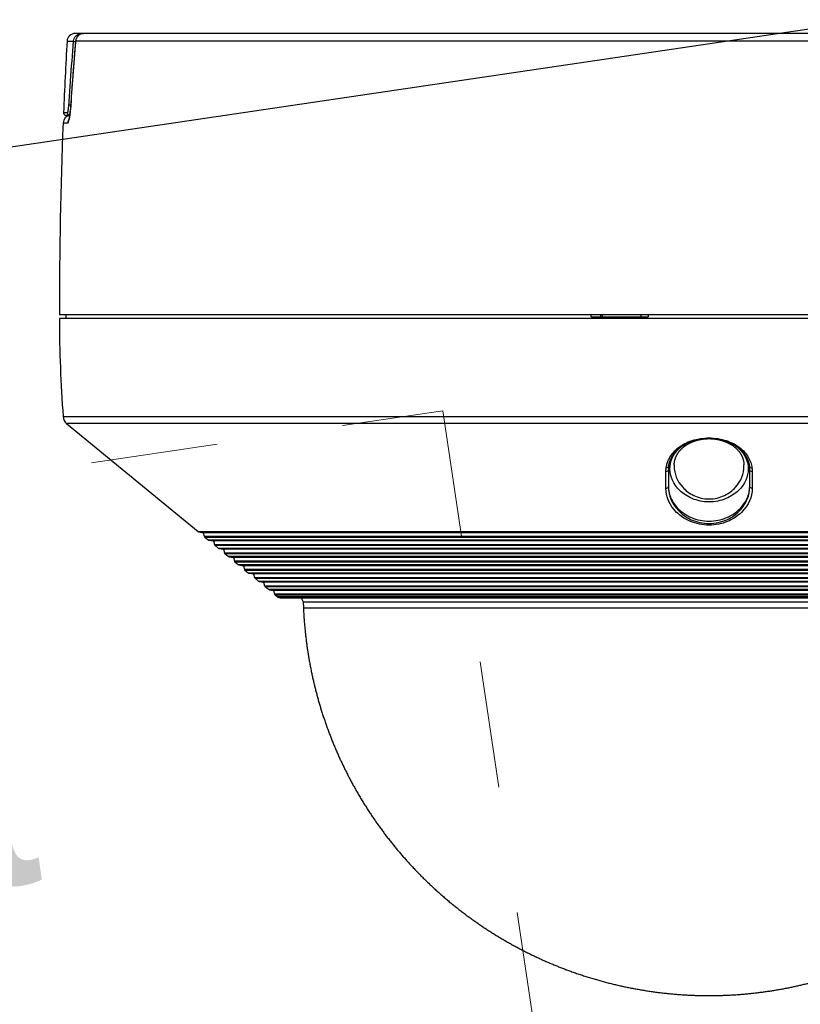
# Model space of a CAD drawing. Header units: metres. Extents: x 10441 to 19716, y -6570 to 1447.
# Tile 94 of 136: x 16991 to 17029, y -3068 to -3020. Entities that reach past the tile are written whole.
import ezdxf
from ezdxf.enums import TextEntityAlignment as Align

# ---------------------------------------------------------------- set-up
doc = ezdxf.new("R2010")
doc.units = ezdxf.units.M
doc.header["$MEASUREMENT"] = 0
doc.linetypes.add('8', pattern=[0.5, 0.25, -0.25])
for name, color, linetype, lineweight in [('#elektryczne', 8, 'Continuous', 20), ('A_OPISY', 8, 'Continuous', 18), ('A_OZACZENIE DRZWI', 8, 'Continuous', 13), ('A_OZNACZENIA OKIEN', 8, 'Continuous', 13), ('A_WYPOSAZENIE', 8, 'Continuous', 5), ('EB_CCTV', 4, 'Continuous', 5), ('EB_SSWiN', 30, 'Continuous', 5)]:
    doc.layers.add(name, color=color, linetype=linetype, lineweight=lineweight)
doc.styles.add('GENERATED_STYLE_2', font='ARIALN.TTF')
doc.styles.add('m1_romans', font='romans.shx', dxfattribs={"width": 0.8})

# ---------------------------------------------------------------- blocks, each defined once
blk = doc.blocks.new('podkład')
at = {"layer": 'A_WYPOSAZENIE', "color": 8, "linetype": '8', "ltscale": 25}
for p, q in [((12651.136, -820.446), (12829.196, -794.091)), ((12829.196, -794.091), (12833.589, -823.767))]:
    blk.add_line(p, q, dxfattribs=at)
at = {"layer": 'A_OPISY', "color": 8, "linetype": 'Continuous', "lineweight": 18, "style": 'GENERATED_STYLE_2'}
blk.add_text('Kurtyna powietrzna', height=14, rotation=8.4196, dxfattribs=at).set_placement((12673.66, -837.352))
at = {"layer": 'A_OZACZENIE DRZWI', "color": 8, "ltscale": 0.1, "style": 'm1_romans', "width": 0.8}
for rotation, p in [(98.4861, (12735.073, -773.135)), (360, (12573.801, -1012.699)), (90, (11565.286, -1150.141)), (90, (11872.286, -1150.141)), (90, (12230.03, -1245.641)), (90, (12385.875, -1249.441)), (90, (11565.286, -1370.894)), (90, (11872.286, -1370.894)), (90, (12230.03, -1370.894)), (90, (12389.301, -1370.894)), (90, (11748.794, -1556.148)), (90, (11986.603, -1556.148)), (90, (12389.301, -1556.148)), (360, (12235.051, -1664.2)), (360, (12235.051, -1880.2)), (90, (11745.781, -2001.941))]:
    blk.add_attdef('SZEROKOSC', text='', height=10, rotation=rotation, dxfattribs=at).set_placement(p, align=Align.BOTTOM_CENTER)
for rotation, p in [(98.4861, (12738.555, -773.475)), (360, (12572.951, -1016.093)), (90, (11568.68, -1150.991)), (90, (11875.68, -1150.991)), (90, (12233.423, -1246.491)), (90, (12389.268, -1250.291)), (90, (11568.68, -1371.744)), (90, (11875.68, -1371.744)), (90, (12233.424, -1371.744)), (90, (12392.695, -1371.744)), (90, (11752.187, -1556.998)), (90, (11989.997, -1556.998)), (90, (12392.695, -1556.998)), (360, (12234.201, -1667.593)), (360, (12234.201, -1883.593)), (90, (11749.175, -2002.791))]:
    blk.add_attdef('WYSOKOSC', text='', height=10, rotation=rotation, dxfattribs=at).set_placement(p, align=Align.TOP_CENTER)
at = {"layer": 'A_OZNACZENIA OKIEN', "color": 8, "ltscale": 0.1, "style": 'm1_romans', "width": 0.8}
for rotation, p in [(278.8676, (13403.276, -587.565)), (278.8676, (13013.44, -645.269)), (278.8676, (12475.303, -724.921)), (278.8676, (12253.717, -757.72)), (0, (14011.092, -903.425)), (278.8676, (11051.11, -935.724)), (278.8676, (10670.259, -992.094)), (0, (14011.092, -1578.093)), (90, (10822.997, -2081.555)), (90, (11207.997, -2081.555)), (90, (11973.997, -2081.555)), (90, (13179.195, -2081.555)), (90, (13543.195, -2081.555))]:
    blk.add_attdef('WYSOKOSC', text='', height=10, rotation=rotation, dxfattribs=at).set_placement(p, align=Align.TOP_CENTER)
for rotation, p in [(278.8676, (13373.707, -593.039)), (278.8676, (12983.87, -650.743)), (278.8676, (12445.733, -730.395)), (278.8676, (12224.148, -763.194)), (0, (14017.48, -900.031)), (278.8676, (11021.54, -941.198)), (278.8676, (10640.689, -997.568)), (0, (14017.48, -1574.699)), (90, (10819.603, -2080.704)), (90, (11204.603, -2080.704)), (90, (11970.603, -2080.704)), (90, (13175.801, -2080.704)), (90, (13539.801, -2080.704))]:
    blk.add_attdef('SZEROKOSC', text='', height=10, rotation=rotation, dxfattribs=at).set_placement(p, align=Align.BOTTOM_CENTER)
blk = doc.blocks.new('Kamera kopułkowa')
at = {"layer": 'EB_CCTV', "color": 140, "linetype": 'Continuous', "lineweight": 30}
for p, q in [((-90212387.469, -54778710.241), (-90212387.795, -54778710.241)), ((-90212387.469, -54778710.241), (-90212387.375, -54778710.241)), ((-90212325.349, -54778710.241), (-90212387.375, -54778710.241)), ((-90212388.194, -54778710.619), (-90212387.871, -54778710.619)), ((-90212324.95, -54778710.619), (-90212387.769, -54778710.619)), ((-90212388.172, -54778714.145), (-90212388.366, -54778714.145)), ((-90212388.387, -54778714.65), (-90212388.158, -54778714.65)), ((-90212388.246, -54778714.27), (-90212388.059, -54778714.27)), ((-90212388.572, -54778724.081), (-90212324.572, -54778724.081)), ((-90212324.572, -54778724.281), (-90212388.572, -54778724.281)), ((-90212388.252, -54778724.081), (-90212388.252, -54778724.281)), ((-90212362.382, -54778724.201), (-90212359.571, -54778724.201)), ((-90212388.385, -54778729.116), (-90212324.759, -54778729.116)), ((-90212388.212, -54778729.451), (-90212381.736, -54778734.78)), ((-90212324.932, -54778729.451), (-90212388.212, -54778729.451)), ((-90212356.573, -54778733.172), (-90212356.572, -54778733.172)), ((-90212381.736, -54778734.78), (-90212331.408, -54778734.78)), ((-90212381.699, -54778734.797), (-90212381.48, -54778734.835)), ((-90212381.699, -54778734.797), (-90212331.445, -54778734.797)), ((-90212381.48, -54778734.835), (-90212381.433, -54778735.01)), ((-90212331.665, -54778734.835), (-90212381.48, -54778734.835)), ((-90212381.433, -54778735.01), (-90212331.712, -54778735.01)), ((-90212381.406, -54778735.051), (-90212381.242, -54778735.186)), ((-90212381.406, -54778735.051), (-90212331.738, -54778735.051)), ((-90212381.242, -54778735.186), (-90212331.902, -54778735.186)), ((-90212381.205, -54778735.203), (-90212380.985, -54778735.241)), ((-90212381.205, -54778735.203), (-90212331.94, -54778735.203)), ((-90212380.985, -54778735.241), (-90212380.938, -54778735.417)), ((-90212332.159, -54778735.241), (-90212380.985, -54778735.241)), ((-90212380.938, -54778735.417), (-90212332.206, -54778735.417)), ((-90212380.912, -54778735.458), (-90212380.748, -54778735.593)), ((-90212380.912, -54778735.458), (-90212332.232, -54778735.458)), ((-90212380.748, -54778735.593), (-90212332.397, -54778735.593)), ((-90212380.71, -54778735.61), (-90212380.491, -54778735.648)), ((-90212380.71, -54778735.61), (-90212332.434, -54778735.61)), ((-90212380.491, -54778735.648), (-90212380.444, -54778735.823)), ((-90212332.653, -54778735.648), (-90212380.491, -54778735.648)), ((-90212380.444, -54778735.823), (-90212332.7, -54778735.823)), ((-90212380.418, -54778735.864), (-90212380.253, -54778736)), ((-90212380.418, -54778735.864), (-90212332.726, -54778735.864)), ((-90212380.253, -54778736), (-90212332.891, -54778736)), ((-90212380.216, -54778736.017), (-90212379.997, -54778736.055)), ((-90212380.216, -54778736.017), (-90212332.928, -54778736.017)), ((-90212379.997, -54778736.055), (-90212379.95, -54778736.23)), ((-90212333.147, -54778736.055), (-90212379.997, -54778736.055)), ((-90212379.95, -54778736.23), (-90212333.194, -54778736.23)), ((-90212379.924, -54778736.271), (-90212379.759, -54778736.406)), ((-90212379.924, -54778736.271), (-90212333.221, -54778736.271)), ((-90212379.759, -54778736.406), (-90212333.385, -54778736.406)), ((-90212379.722, -54778736.423), (-90212379.503, -54778736.461)), ((-90212379.722, -54778736.423), (-90212333.422, -54778736.423)), ((-90212379.503, -54778736.461), (-90212379.456, -54778736.637)), ((-90212333.641, -54778736.461), (-90212379.503, -54778736.461)), ((-90212379.456, -54778736.637), (-90212333.688, -54778736.637)), ((-90212379.429, -54778736.678), (-90212379.265, -54778736.813)), ((-90212379.429, -54778736.678), (-90212333.715, -54778736.678)), ((-90212379.265, -54778736.813), (-90212333.879, -54778736.813)), ((-90212379.228, -54778736.83), (-90212379.009, -54778736.868)), ((-90212379.228, -54778736.83), (-90212333.916, -54778736.83)), ((-90212379.009, -54778736.868), (-90212378.962, -54778737.043)), ((-90212334.136, -54778736.868), (-90212379.009, -54778736.868)), ((-90212378.962, -54778737.043), (-90212334.183, -54778737.043)), ((-90212378.935, -54778737.084), (-90212378.771, -54778737.22)), ((-90212378.935, -54778737.084), (-90212334.209, -54778737.084)), ((-90212378.771, -54778737.22), (-90212334.374, -54778737.22)), ((-90212378.734, -54778737.237), (-90212378.514, -54778737.275)), ((-90212378.734, -54778737.237), (-90212334.411, -54778737.237)), ((-90212378.514, -54778737.275), (-90212378.467, -54778737.45)), ((-90212334.63, -54778737.275), (-90212378.514, -54778737.275)), ((-90212378.467, -54778737.45), (-90212334.677, -54778737.45)), ((-90212378.441, -54778737.491), (-90212378.276, -54778737.626)), ((-90212378.441, -54778737.491), (-90212334.703, -54778737.491)), ((-90212378.276, -54778737.626), (-90212334.868, -54778737.626)), ((-90212378.239, -54778737.643), (-90212378.02, -54778737.681)), ((-90212378.239, -54778737.643), (-90212334.905, -54778737.643)), ((-90212378.02, -54778737.681), (-90212377.973, -54778737.856)), ((-90212335.124, -54778737.681), (-90212378.02, -54778737.681)), ((-90212377.973, -54778737.856), (-90212335.171, -54778737.856)), ((-90212377.947, -54778737.898), (-90212377.827, -54778737.996)), ((-90212377.947, -54778737.898), (-90212335.197, -54778737.898)), ((-90212335.317, -54778737.996), (-90212377.827, -54778737.996)), ((-90212377.7, -54778738.041), (-90212335.444, -54778738.041)), ((-90212376.654, -54778738.041), (-90212376.565, -54778738.241)), ((-90212376.565, -54778738.241), (-90212376.552, -54778738.539)), ((-90212376.565, -54778738.241), (-90212336.579, -54778738.241)), ((-90212376.552, -54778738.539), (-90212336.592, -54778738.539))]:
    blk.add_line(p, q, dxfattribs=at)
for centre, radius, start, end in [((-90212387.795, -54778710.641), 0.4, 90, 176.7844), ((-90212387.375, -54778710.641), 0.4, 90, 175.1655), ((-90212148.572, -54778724.081), 240, 176.78439, 177.62733), ((-90212388.246, -54778714.15), 0.12, 177.6273, 270), ((-90212148.572, -54778724.081), 240, 177.74794, 180), ((-90212387.987, -54778714.666), 0.4, 100.3065, 177.7479), ((-90212320.572, -54778724.081), 68, 180.16852, 184.24633), ((-90212387.907, -54778729.081), 0.48, 184.2463, 230.552), ((-90212381.685, -54778734.718), 0.08, 230.552, 260.1736), ((-90212381.355, -54778734.989), 0.08, 195, 230.552), ((-90212381.191, -54778735.125), 0.08, 230.552, 260.1736), ((-90212380.861, -54778735.396), 0.08, 195, 230.552), ((-90212380.697, -54778735.531), 0.08, 230.552, 260.1736), ((-90212380.367, -54778735.803), 0.08, 195, 230.552), ((-90212380.202, -54778735.938), 0.08, 230.552, 260.1736), ((-90212379.873, -54778736.209), 0.08, 195, 230.552), ((-90212379.708, -54778736.344), 0.08, 230.552, 260.1736), ((-90212379.379, -54778736.616), 0.08, 195, 230.552), ((-90212379.214, -54778736.751), 0.08, 230.552, 260.1736), ((-90212378.884, -54778737.022), 0.08, 195, 230.552), ((-90212378.72, -54778737.158), 0.08, 230.552, 260.1736), ((-90212378.39, -54778737.429), 0.08, 195, 230.552), ((-90212378.226, -54778737.564), 0.08, 230.552, 260.1736), ((-90212377.896, -54778737.836), 0.08, 195, 230.552), ((-90212377.7, -54778737.841), 0.2, 230.552, 270)]:
    blk.add_arc(centre, radius, start, end, dxfattribs=at)
for centre, major_axis, ratio, start_param, end_param in [((-90212387.375, -54778710.641), (0, 0.4), 0.986542, 0, 1.514673), ((-90212387.469, -54778710.361), (0, 0.12), 0.126199, 5.876905, 6.283185), ((-90212387.753, -54778710.625), (-0.12, 0.01), 0.164635, 0.144833, 1.384769), ((-90212387.375, -54778710.641), (-0.399, 0.034), 0.163875, 6.283183, 6.449438), ((-90212388.053, -54778714.15), (0, 0.12), 0.993885, 1.529385, 3.095362), ((-90212387.98, -54778713.753), (-0.12, 0.008), 0.166776, 0.127241, 1.288441), ((-90212387.63, -54778714.004), (0.399, -0.027), 0.166267, 3.141541, 3.288697), ((-90212387.761, -54778714.666), (0, -0.4), 0.992799, 4.115255, 4.673083)]:
    blk.add_ellipse(centre, major_axis=major_axis, ratio=ratio, start_param=start_param, end_param=end_param, dxfattribs=at)
for points, knots in [([(-90212387.871, -54778710.619), (-90212387.869, -54778710.595), (-90212387.866, -54778710.572), (-90212387.849, -54778710.505), (-90212387.83, -54778710.463), (-90212387.781, -54778710.388), (-90212387.75, -54778710.354), (-90212387.68, -54778710.3), (-90212387.641, -54778710.278), (-90212387.562, -54778710.25), (-90212387.522, -54778710.243), (-90212387.478, -54778710.241), (-90212387.473, -54778710.241), (-90212387.469, -54778710.241)], [0, 0, 0, 0, 0.116672, 0.116672, 0.340335, 0.340335, 0.56111, 0.56111, 0.780596, 0.780596, 0.975648, 0.975648, 1, 1, 1, 1]), ([(-90212388.099, -54778713.748), (-90212388.094, -54778713.67), (-90212388.089, -54778713.591), (-90212388.063, -54778713.197), (-90212388.042, -54778712.883), (-90212387.973, -54778711.918), (-90212387.924, -54778711.268), (-90212387.871, -54778710.619)], [0, 0, 0, 0, 0.07542, 0.07542, 0.377101, 0.377101, 1, 1, 1, 1]), ([(-90212387.773, -54778710.607), (-90212387.778, -54778710.664), (-90212387.793, -54778710.844), (-90212387.818, -54778711.149), (-90212387.849, -54778711.522), (-90212387.878, -54778711.895), (-90212387.907, -54778712.268), (-90212387.935, -54778712.642), (-90212387.962, -54778713.015), (-90212387.989, -54778713.389), (-90212388.011, -54778713.709), (-90212388.024, -54778713.906), (-90212388.029, -54778713.977)], [0, 0, 0, 0, 0.049999, 0.160685, 0.271403, 0.382153, 0.492935, 0.603732, 0.714527, 0.825332, 0.936146, 1, 1, 1, 1]), ([(-90212387.769, -54778710.619), (-90212387.817, -54778711.188), (-90212387.863, -54778711.757), (-90212387.948, -54778712.88), (-90212387.988, -54778713.434), (-90212388.025, -54778713.987)], [0, 0, 0, 0, 0.507021, 0.507021, 1, 1, 1, 1]), ([(-90212388.172, -54778714.145), (-90212388.171, -54778714.145), (-90212388.17, -54778714.145), (-90212388.163, -54778714.142), (-90212388.157, -54778714.131), (-90212388.143, -54778714.091), (-90212388.137, -54778714.062), (-90212388.124, -54778713.99), (-90212388.118, -54778713.947), (-90212388.107, -54778713.853), (-90212388.103, -54778713.801), (-90212388.099, -54778713.748)], [0, 0, 0, 0, 0.032618, 0.032618, 0.274174, 0.274174, 0.516134, 0.516134, 0.758187, 0.758187, 1, 1, 1, 1]), ([(-90212388.158, -54778714.65), (-90212388.135, -54778714.65), (-90212388.108, -54778714.584), (-90212388.059, -54778714.343), (-90212388.038, -54778714.174), (-90212388.025, -54778713.987)], [0, 0, 0, 0, 0.5, 0.5, 1, 1, 1, 1]), ([(-90212388.029, -54778713.977), (-90212388.029, -54778713.984), (-90212388.03, -54778713.998), (-90212388.032, -54778714.02), (-90212388.034, -54778714.041), (-90212388.035, -54778714.062), (-90212388.037, -54778714.083), (-90212388.039, -54778714.104), (-90212388.041, -54778714.124), (-90212388.043, -54778714.144), (-90212388.045, -54778714.164), (-90212388.047, -54778714.184), (-90212388.05, -54778714.203), (-90212388.052, -54778714.221), (-90212388.054, -54778714.239), (-90212388.056, -54778714.257), (-90212388.059, -54778714.274), (-90212388.061, -54778714.29), (-90212388.064, -54778714.306), (-90212388.066, -54778714.321), (-90212388.068, -54778714.336), (-90212388.071, -54778714.35), (-90212388.073, -54778714.364), (-90212388.075, -54778714.377), (-90212388.078, -54778714.389), (-90212388.08, -54778714.4), (-90212388.082, -54778714.411), (-90212388.084, -54778714.42), (-90212388.086, -54778714.429), (-90212388.088, -54778714.437), (-90212388.09, -54778714.444), (-90212388.091, -54778714.451), (-90212388.093, -54778714.456), (-90212388.094, -54778714.461), (-90212388.095, -54778714.465), (-90212388.096, -54778714.468), (-90212388.097, -54778714.47), (-90212388.097, -54778714.471), (-90212388.098, -54778714.472), (-90212388.098, -54778714.472), (-90212388.098, -54778714.472)], [0, 0, 0, 0, 0.027661, 0.057656, 0.087584, 0.117358, 0.1469, 0.176147, 0.205407, 0.235047, 0.264745, 0.294403, 0.323928, 0.353236, 0.382245, 0.410875, 0.439126, 0.468117, 0.496461, 0.524599, 0.552564, 0.580387, 0.608096, 0.63572, 0.663282, 0.690669, 0.716681, 0.742262, 0.767421, 0.792162, 0.816487, 0.840398, 0.863892, 0.886968, 0.909623, 0.926374, 0.943315, 0.964131, 0.984321, 1, 1, 1, 1]), ([(-90212358.686, -54778731.644), (-90212358.675, -54778731.583), (-90212358.654, -54778731.461), (-90212358.59, -54778731.283), (-90212358.487, -54778731.08), (-90212358.325, -54778730.86), (-90212358.003, -54778730.561), (-90212357.444, -54778730.261), (-90212356.57, -54778730.121), (-90212355.698, -54778730.262), (-90212355.141, -54778730.562), (-90212354.818, -54778730.86), (-90212354.638, -54778731.107), (-90212354.511, -54778731.37), (-90212354.476, -54778731.553), (-90212354.458, -54778731.643)], [0, 0, 0, 0, 0.041812, 0.083576, 0.125634, 0.189062, 0.250849, 0.375902, 0.500382, 0.624683, 0.749342, 0.811144, 0.874601, 0.937469, 1, 1, 1, 1]), ([(-90212358.561, -54778731.567), (-90212358.56, -54778731.558), (-90212358.557, -54778731.539), (-90212358.553, -54778731.511), (-90212358.547, -54778731.482), (-90212358.541, -54778731.453), (-90212358.534, -54778731.424), (-90212358.526, -54778731.396), (-90212358.518, -54778731.368), (-90212358.509, -54778731.341), (-90212358.5, -54778731.313), (-90212358.489, -54778731.285), (-90212358.478, -54778731.257), (-90212358.466, -54778731.229), (-90212358.454, -54778731.201), (-90212358.44, -54778731.173), (-90212358.426, -54778731.146), (-90212358.412, -54778731.119), (-90212358.397, -54778731.092), (-90212358.382, -54778731.066), (-90212358.365, -54778731.04), (-90212358.349, -54778731.014), (-90212358.331, -54778730.989), (-90212358.314, -54778730.964), (-90212358.296, -54778730.94), (-90212358.277, -54778730.916), (-90212358.258, -54778730.892), (-90212358.238, -54778730.869), (-90212358.218, -54778730.846), (-90212358.197, -54778730.824), (-90212358.176, -54778730.802), (-90212358.154, -54778730.78), (-90212358.131, -54778730.758), (-90212358.108, -54778730.737), (-90212358.085, -54778730.716), (-90212358.061, -54778730.695), (-90212358.037, -54778730.675), (-90212358.012, -54778730.655), (-90212357.986, -54778730.636), (-90212357.961, -54778730.616), (-90212357.935, -54778730.597), (-90212357.908, -54778730.579), (-90212357.881, -54778730.561), (-90212357.854, -54778730.543), (-90212357.826, -54778730.526), (-90212357.799, -54778730.51), (-90212357.771, -54778730.494), (-90212357.743, -54778730.478), (-90212357.715, -54778730.463), (-90212357.686, -54778730.448), (-90212357.657, -54778730.434), (-90212357.628, -54778730.42), (-90212357.599, -54778730.407), (-90212357.569, -54778730.394), (-90212357.539, -54778730.381), (-90212357.509, -54778730.369), (-90212357.478, -54778730.357), (-90212357.446, -54778730.345), (-90212357.415, -54778730.334), (-90212357.383, -54778730.323), (-90212357.351, -54778730.313), (-90212357.319, -54778730.303), (-90212357.286, -54778730.293), (-90212357.254, -54778730.284), (-90212357.221, -54778730.276), (-90212357.188, -54778730.267), (-90212357.155, -54778730.26), (-90212357.122, -54778730.252), (-90212357.089, -54778730.246), (-90212357.057, -54778730.239), (-90212357.024, -54778730.233), (-90212356.991, -54778730.228), (-90212356.958, -54778730.223), (-90212356.925, -54778730.218), (-90212356.892, -54778730.214), (-90212356.859, -54778730.21), (-90212356.826, -54778730.207), (-90212356.793, -54778730.204), (-90212356.759, -54778730.201), (-90212356.725, -54778730.199), (-90212356.691, -54778730.198), (-90212356.657, -54778730.196), (-90212356.623, -54778730.196), (-90212356.589, -54778730.195), (-90212356.554, -54778730.195), (-90212356.52, -54778730.196), (-90212356.486, -54778730.196), (-90212356.452, -54778730.198), (-90212356.418, -54778730.199), (-90212356.384, -54778730.202), (-90212356.35, -54778730.204), (-90212356.316, -54778730.207), (-90212356.283, -54778730.21), (-90212356.25, -54778730.214), (-90212356.217, -54778730.218), (-90212356.184, -54778730.223), (-90212356.151, -54778730.228), (-90212356.119, -54778730.233), (-90212356.086, -54778730.239), (-90212356.054, -54778730.246), (-90212356.021, -54778730.252), (-90212355.989, -54778730.26), (-90212355.957, -54778730.267), (-90212355.924, -54778730.275), (-90212355.892, -54778730.284), (-90212355.859, -54778730.293), (-90212355.827, -54778730.303), (-90212355.795, -54778730.312), (-90212355.763, -54778730.323), (-90212355.732, -54778730.333), (-90212355.701, -54778730.344), (-90212355.67, -54778730.356), (-90212355.639, -54778730.368), (-90212355.608, -54778730.38), (-90212355.578, -54778730.393), (-90212355.548, -54778730.406), (-90212355.519, -54778730.419), (-90212355.49, -54778730.433), (-90212355.462, -54778730.446), (-90212355.434, -54778730.461), (-90212355.406, -54778730.476), (-90212355.378, -54778730.491), (-90212355.351, -54778730.507), (-90212355.323, -54778730.523), (-90212355.296, -54778730.54), (-90212355.27, -54778730.557), (-90212355.244, -54778730.574), (-90212355.218, -54778730.592), (-90212355.191, -54778730.61), (-90212355.166, -54778730.63), (-90212355.141, -54778730.649), (-90212355.116, -54778730.668), (-90212355.092, -54778730.688), (-90212355.068, -54778730.708), (-90212355.045, -54778730.729), (-90212355.022, -54778730.75), (-90212354.999, -54778730.771), (-90212354.977, -54778730.793), (-90212354.956, -54778730.815), (-90212354.935, -54778730.837), (-90212354.915, -54778730.859), (-90212354.896, -54778730.881), (-90212354.877, -54778730.904), (-90212354.859, -54778730.927), (-90212354.84, -54778730.951), (-90212354.822, -54778730.975), (-90212354.805, -54778731), (-90212354.789, -54778731.025), (-90212354.772, -54778731.05), (-90212354.757, -54778731.076), (-90212354.741, -54778731.102), (-90212354.727, -54778731.129), (-90212354.713, -54778731.155), (-90212354.699, -54778731.182), (-90212354.686, -54778731.209), (-90212354.674, -54778731.237), (-90212354.663, -54778731.265), (-90212354.652, -54778731.292), (-90212354.642, -54778731.321), (-90212354.632, -54778731.349), (-90212354.623, -54778731.378), (-90212354.615, -54778731.406), (-90212354.608, -54778731.435), (-90212354.601, -54778731.463), (-90212354.595, -54778731.492), (-90212354.59, -54778731.52), (-90212354.586, -54778731.545), (-90212354.584, -54778731.561), (-90212354.583, -54778731.566)], [0, 0, 0, 0, 0.006538, 0.013972, 0.021355, 0.028686, 0.035962, 0.043182, 0.050346, 0.057237, 0.064453, 0.07168, 0.07892, 0.086177, 0.093453, 0.100739, 0.107937, 0.115036, 0.122108, 0.129143, 0.13613, 0.143057, 0.149926, 0.156688, 0.163393, 0.170045, 0.176649, 0.183207, 0.189724, 0.196203, 0.202647, 0.209062, 0.215449, 0.221814, 0.22816, 0.234487, 0.240816, 0.247005, 0.253198, 0.25938, 0.265539, 0.271663, 0.277741, 0.283827, 0.289695, 0.295513, 0.301286, 0.307018, 0.312715, 0.31838, 0.324012, 0.329672, 0.335086, 0.340541, 0.346028, 0.351536, 0.357058, 0.362583, 0.368099, 0.373618, 0.379036, 0.384429, 0.3898, 0.395154, 0.400494, 0.405824, 0.411147, 0.416451, 0.421578, 0.426651, 0.431738, 0.43683, 0.441917, 0.446991, 0.452043, 0.457067, 0.462066, 0.467074, 0.472135, 0.477198, 0.482267, 0.487345, 0.492436, 0.497544, 0.502671, 0.507811, 0.512901, 0.517998, 0.523097, 0.528191, 0.533273, 0.538338, 0.543378, 0.548389, 0.553388, 0.55842, 0.563461, 0.568513, 0.573582, 0.578671, 0.583783, 0.588923, 0.594095, 0.599331, 0.604665, 0.610027, 0.615409, 0.620798, 0.626183, 0.631551, 0.636891, 0.642213, 0.647922, 0.65348, 0.65901, 0.664517, 0.670003, 0.675473, 0.680931, 0.686388, 0.692029, 0.697725, 0.703471, 0.709256, 0.715069, 0.7209, 0.726736, 0.732578, 0.738868, 0.744971, 0.751085, 0.757214, 0.763362, 0.769531, 0.775732, 0.782165, 0.788568, 0.794938, 0.801282, 0.807604, 0.813908, 0.820201, 0.826572, 0.833157, 0.839787, 0.846458, 0.853168, 0.859912, 0.866692, 0.873637, 0.88064, 0.887665, 0.894714, 0.901789, 0.908894, 0.91603, 0.923201, 0.930409, 0.937656, 0.944944, 0.952276, 0.959641, 0.966712, 0.973929, 0.981177, 0.988452, 0.995749, 1, 1, 1, 1]), ([(-90212358.291, -54778731.492), (-90212358.291, -54778731.492), (-90212358.291, -54778731.482), (-90212358.29, -54778731.463), (-90212358.288, -54778731.435), (-90212358.285, -54778731.407), (-90212358.281, -54778731.379), (-90212358.277, -54778731.352), (-90212358.272, -54778731.324), (-90212358.267, -54778731.297), (-90212358.261, -54778731.271), (-90212358.254, -54778731.244), (-90212358.246, -54778731.217), (-90212358.238, -54778731.19), (-90212358.229, -54778731.164), (-90212358.219, -54778731.138), (-90212358.209, -54778731.112), (-90212358.198, -54778731.087), (-90212358.186, -54778731.062), (-90212358.174, -54778731.037), (-90212358.161, -54778731.012), (-90212358.148, -54778730.988), (-90212358.134, -54778730.964), (-90212358.119, -54778730.94), (-90212358.104, -54778730.917), (-90212358.088, -54778730.893), (-90212358.072, -54778730.871), (-90212358.056, -54778730.849), (-90212358.039, -54778730.827), (-90212358.021, -54778730.805), (-90212358.003, -54778730.783), (-90212357.984, -54778730.762), (-90212357.965, -54778730.741), (-90212357.945, -54778730.721), (-90212357.925, -54778730.7), (-90212357.904, -54778730.681), (-90212357.883, -54778730.661), (-90212357.861, -54778730.642), (-90212357.839, -54778730.623), (-90212357.817, -54778730.605), (-90212357.794, -54778730.587), (-90212357.77, -54778730.569), (-90212357.747, -54778730.552), (-90212357.723, -54778730.536), (-90212357.698, -54778730.519), (-90212357.674, -54778730.503), (-90212357.649, -54778730.488), (-90212357.623, -54778730.472), (-90212357.597, -54778730.458), (-90212357.571, -54778730.443), (-90212357.545, -54778730.429), (-90212357.518, -54778730.416), (-90212357.491, -54778730.403), (-90212357.464, -54778730.39), (-90212357.437, -54778730.378), (-90212357.409, -54778730.366), (-90212357.382, -54778730.354), (-90212357.353, -54778730.343), (-90212357.325, -54778730.332), (-90212357.296, -54778730.322), (-90212357.267, -54778730.312), (-90212357.238, -54778730.303), (-90212357.209, -54778730.294), (-90212357.18, -54778730.285), (-90212357.15, -54778730.277), (-90212357.121, -54778730.269), (-90212357.091, -54778730.262), (-90212357.061, -54778730.255), (-90212357.031, -54778730.249), (-90212357.001, -54778730.242), (-90212356.971, -54778730.237), (-90212356.94, -54778730.232), (-90212356.91, -54778730.227), (-90212356.879, -54778730.222), (-90212356.849, -54778730.218), (-90212356.818, -54778730.215), (-90212356.787, -54778730.212), (-90212356.756, -54778730.209), (-90212356.725, -54778730.207), (-90212356.695, -54778730.205), (-90212356.664, -54778730.203), (-90212356.633, -54778730.202), (-90212356.602, -54778730.202), (-90212356.571, -54778730.202), (-90212356.54, -54778730.202), (-90212356.51, -54778730.202), (-90212356.479, -54778730.203), (-90212356.448, -54778730.205), (-90212356.417, -54778730.207), (-90212356.386, -54778730.209), (-90212356.356, -54778730.212), (-90212356.325, -54778730.215), (-90212356.294, -54778730.219), (-90212356.264, -54778730.223), (-90212356.233, -54778730.227), (-90212356.203, -54778730.232), (-90212356.173, -54778730.237), (-90212356.143, -54778730.243), (-90212356.113, -54778730.249), (-90212356.083, -54778730.255), (-90212356.054, -54778730.262), (-90212356.024, -54778730.269), (-90212355.995, -54778730.277), (-90212355.966, -54778730.285), (-90212355.937, -54778730.293), (-90212355.908, -54778730.302), (-90212355.879, -54778730.311), (-90212355.85, -54778730.321), (-90212355.822, -54778730.331), (-90212355.794, -54778730.342), (-90212355.766, -54778730.353), (-90212355.738, -54778730.364), (-90212355.711, -54778730.376), (-90212355.684, -54778730.388), (-90212355.657, -54778730.4), (-90212355.631, -54778730.413), (-90212355.604, -54778730.427), (-90212355.578, -54778730.44), (-90212355.553, -54778730.454), (-90212355.527, -54778730.469), (-90212355.502, -54778730.484), (-90212355.477, -54778730.499), (-90212355.453, -54778730.515), (-90212355.428, -54778730.531), (-90212355.404, -54778730.547), (-90212355.381, -54778730.564), (-90212355.358, -54778730.581), (-90212355.336, -54778730.598), (-90212355.314, -54778730.616), (-90212355.292, -54778730.635), (-90212355.27, -54778730.653), (-90212355.249, -54778730.672), (-90212355.229, -54778730.692), (-90212355.209, -54778730.711), (-90212355.189, -54778730.731), (-90212355.17, -54778730.752), (-90212355.151, -54778730.772), (-90212355.133, -54778730.793), (-90212355.115, -54778730.815), (-90212355.097, -54778730.837), (-90212355.08, -54778730.859), (-90212355.064, -54778730.881), (-90212355.048, -54778730.904), (-90212355.033, -54778730.927), (-90212355.019, -54778730.95), (-90212355.004, -54778730.974), (-90212354.991, -54778730.998), (-90212354.978, -54778731.022), (-90212354.965, -54778731.047), (-90212354.954, -54778731.071), (-90212354.942, -54778731.097), (-90212354.932, -54778731.122), (-90212354.922, -54778731.148), (-90212354.912, -54778731.174), (-90212354.904, -54778731.2), (-90212354.896, -54778731.226), (-90212354.888, -54778731.253), (-90212354.882, -54778731.279), (-90212354.875, -54778731.306), (-90212354.87, -54778731.333), (-90212354.865, -54778731.361), (-90212354.862, -54778731.388), (-90212354.858, -54778731.416), (-90212354.856, -54778731.444), (-90212354.854, -54778731.469), (-90212354.853, -54778731.485), (-90212354.853, -54778731.492)], [0, 0, 0, 0, 0.000285, 0.008126, 0.015968, 0.0238, 0.031613, 0.039396, 0.047142, 0.05486, 0.062186, 0.069942, 0.077634, 0.085262, 0.092827, 0.100328, 0.107768, 0.115148, 0.122469, 0.129735, 0.136948, 0.144111, 0.151228, 0.158304, 0.165342, 0.172346, 0.179314, 0.18575, 0.192547, 0.199307, 0.206026, 0.212698, 0.21932, 0.22589, 0.232403, 0.238857, 0.245256, 0.251531, 0.257839, 0.264086, 0.270273, 0.276404, 0.28248, 0.288505, 0.294481, 0.30041, 0.306297, 0.312054, 0.31789, 0.323658, 0.329364, 0.335014, 0.340613, 0.346166, 0.351679, 0.357156, 0.362603, 0.368026, 0.373423, 0.378793, 0.384094, 0.389397, 0.394679, 0.399927, 0.405131, 0.410245, 0.415385, 0.420496, 0.425583, 0.43065, 0.435702, 0.440747, 0.445773, 0.450778, 0.455767, 0.460744, 0.465714, 0.470673, 0.475583, 0.480508, 0.485438, 0.490362, 0.495268, 0.500153, 0.505041, 0.509948, 0.514856, 0.519767, 0.524687, 0.529617, 0.534528, 0.539467, 0.54444, 0.549431, 0.554425, 0.559401, 0.564354, 0.569406, 0.574444, 0.579492, 0.584553, 0.589633, 0.594737, 0.599867, 0.60503, 0.61023, 0.615472, 0.62076, 0.626099, 0.631452, 0.636798, 0.642169, 0.647569, 0.653003, 0.658474, 0.663988, 0.669548, 0.675159, 0.680826, 0.686552, 0.692339, 0.69805, 0.703937, 0.709854, 0.715786, 0.721711, 0.727635, 0.733671, 0.73976, 0.745908, 0.752121, 0.758408, 0.764753, 0.771102, 0.777502, 0.783958, 0.790474, 0.797056, 0.803708, 0.810436, 0.817245, 0.824124, 0.830857, 0.837776, 0.84475, 0.851779, 0.858863, 0.866, 0.873191, 0.880431, 0.887725, 0.895118, 0.902504, 0.909935, 0.917415, 0.924945, 0.932527, 0.94016, 0.947844, 0.955404, 0.963124, 0.970881, 0.978669, 0.986476, 0.994294, 1, 1, 1, 1]), ([(-90212356.572, -54778733.32), (-90212356.866, -54778733.32), (-90212357.153, -54778733.258), (-90212357.645, -54778733.055), (-90212357.851, -54778732.915), (-90212358.339, -54778732.443), (-90212358.496, -54778732.068), (-90212358.505, -54778731.333), (-90212358.354, -54778730.966), (-90212358.015, -54778730.66), (-90212358.003, -54778730.649), (-90212357.99, -54778730.639)], [0, 0, 0, 0, 0.16467, 0.16467, 0.32934, 0.32934, 0.65868, 0.65868, 0.98802, 0.98802, 1, 1, 1, 1]), ([(-90212355.155, -54778730.638), (-90212355.143, -54778730.648), (-90212355.131, -54778730.659), (-90212354.792, -54778730.964), (-90212354.639, -54778731.333), (-90212354.648, -54778732.068), (-90212354.803, -54778732.44), (-90212355.292, -54778732.914), (-90212355.498, -54778733.054), (-90212355.991, -54778733.259), (-90212356.278, -54778733.32), (-90212356.572, -54778733.32)], [0, 0, 0, 0, 0.011898, 0.011898, 0.341266, 0.341266, 0.670633, 0.670633, 0.835316, 0.835316, 1, 1, 1, 1]), ([(-90212358.567, -54778731.618), (-90212358.568, -54778731.629), (-90212358.571, -54778731.669), (-90212358.572, -54778731.71), (-90212358.572, -54778731.74)], [0, 0, 0, 0, 0.263212, 1, 1, 1, 1]), ([(-90212358.291, -54778731.493), (-90212358.292, -54778731.515), (-90212358.292, -54778731.537), (-90212358.288, -54778731.919), (-90212358.155, -54778732.286), (-90212357.728, -54778732.756), (-90212357.547, -54778732.897), (-90212357.106, -54778733.107), (-90212356.844, -54778733.172), (-90212356.573, -54778733.172)], [0, 0, 0, 0, 0.02986, 0.02986, 0.515091, 0.515091, 0.757707, 0.757707, 1, 1, 1, 1]), ([(-90212356.572, -54778733.172), (-90212356.301, -54778733.172), (-90212356.039, -54778733.107), (-90212355.598, -54778732.898), (-90212355.414, -54778732.755), (-90212354.988, -54778732.284), (-90212354.856, -54778731.919), (-90212354.852, -54778731.537), (-90212354.852, -54778731.515), (-90212354.853, -54778731.492)], [0, 0, 0, 0, 0.242532, 0.242532, 0.485063, 0.485063, 0.970127, 0.970127, 1, 1, 1, 1]), ([(-90212354.572, -54778731.74), (-90212354.573, -54778731.71), (-90212354.573, -54778731.669), (-90212354.577, -54778731.628), (-90212354.578, -54778731.618)], [0, 0, 0, 0, 0.735417, 1, 1, 1, 1]), ([(-90212358.698, -54778732.653), (-90212358.698, -54778732.584), (-90212358.698, -54778732.516), (-90212358.699, -54778732.379), (-90212358.699, -54778732.311), (-90212358.699, -54778732.106), (-90212358.698, -54778731.969), (-90212358.698, -54778731.832)], [0, 0, 0, 0, 0.250057, 0.250057, 0.500113, 0.500113, 1, 1, 1, 1]), ([(-90212358.573, -54778731.75), (-90212358.573, -54778731.75), (-90212358.573, -54778731.75), (-90212358.573, -54778731.887), (-90212358.574, -54778732.023), (-90212358.574, -54778732.229), (-90212358.574, -54778732.297), (-90212358.573, -54778732.434), (-90212358.573, -54778732.502), (-90212358.573, -54778732.571), (-90212358.573, -54778732.571), (-90212358.573, -54778732.571)], [0, 0, 0, 0, 0.000019, 0.000019, 0.499888, 0.499888, 0.749944, 0.749944, 0.999981, 0.999981, 1, 1, 1, 1]), ([(-90212354.571, -54778732.573), (-90212354.571, -54778732.437), (-90212354.571, -54778732.301), (-90212354.571, -54778732.095), (-90212354.571, -54778732.026), (-90212354.571, -54778731.888), (-90212354.571, -54778731.819), (-90212354.571, -54778731.75), (-90212354.571, -54778731.75), (-90212354.571, -54778731.75)], [0, 0, 0, 0, 0.496208, 0.496208, 0.748104, 0.748104, 0.999981, 0.999981, 1, 1, 1, 1]), ([(-90212354.446, -54778731.832), (-90212354.446, -54778731.901), (-90212354.446, -54778731.97), (-90212354.446, -54778732.108), (-90212354.446, -54778732.177), (-90212354.446, -54778732.383), (-90212354.446, -54778732.519), (-90212354.446, -54778732.655)], [0, 0, 0, 0, 0.25167, 0.25167, 0.503643, 0.503643, 1, 1, 1, 1]), ([(-90212358.573, -54778732.57), (-90212358.575, -54778732.978), (-90212358.417, -54778733.395), (-90212357.918, -54778733.919), (-90212357.704, -54778734.079), (-90212357.19, -54778734.311), (-90212356.881, -54778734.383), (-90212356.263, -54778734.383), (-90212355.959, -54778734.311), (-90212355.438, -54778734.079), (-90212355.227, -54778733.919), (-90212354.893, -54778733.571), (-90212354.772, -54778733.376), (-90212354.61, -54778732.981), (-90212354.571, -54778732.772), (-90212354.571, -54778732.575)], [0, 0, 0, 0, 0.25, 0.25, 0.375, 0.375, 0.5, 0.5, 0.625, 0.625, 0.75, 0.75, 0.875, 0.875, 1, 1, 1, 1]), ([(-90212358.572, -54778732.56), (-90212358.569, -54778732.625), (-90212358.564, -54778732.755), (-90212358.521, -54778732.947), (-90212358.441, -54778733.169), (-90212358.304, -54778733.415), (-90212358.013, -54778733.762), (-90212357.582, -54778734.06), (-90212357.029, -54778734.235), (-90212356.575, -54778734.28), (-90212356.12, -54778734.236), (-90212355.566, -54778734.062), (-90212355.134, -54778733.764), (-90212354.842, -54778733.418), (-90212354.688, -54778733.142), (-90212354.591, -54778732.854), (-90212354.578, -54778732.662), (-90212354.572, -54778732.565)], [0, 0, 0, 0, 0.042305, 0.083874, 0.125057, 0.188962, 0.250122, 0.374893, 0.438591, 0.500003, 0.561652, 0.625582, 0.750219, 0.811378, 0.875289, 0.937018, 1, 1, 1, 1]), ([(-90212354.571, -54778732.575), (-90212354.571, -54778732.575), (-90212354.571, -54778732.575), (-90212354.571, -54778732.574), (-90212354.571, -54778732.574), (-90212354.571, -54778732.573)], [0, 0, 0, 0, 0.007066, 0.007066, 1, 1, 1, 1]), ([(-90212354.446, -54778732.655), (-90212354.447, -54778733.067), (-90212354.62, -54778733.484), (-90212355.157, -54778734.01), (-90212355.384, -54778734.167), (-90212355.933, -54778734.397), (-90212356.252, -54778734.465), (-90212356.896, -54778734.465), (-90212357.219, -54778734.395), (-90212357.762, -54778734.166), (-90212357.99, -54778734.008), (-90212358.525, -54778733.483), (-90212358.698, -54778733.064), (-90212358.698, -54778732.653)], [0, 0, 0, 0, 0.25, 0.25, 0.375, 0.375, 0.5, 0.5, 0.625, 0.625, 0.75, 0.75, 1, 1, 1, 1]), ([(-90212376.552, -54778738.539), (-90212376.549, -54778738.612), (-90212376.541, -54778738.757), (-90212376.528, -54778738.976), (-90212376.512, -54778739.195), (-90212376.494, -54778739.415), (-90212376.473, -54778739.636), (-90212376.449, -54778739.857), (-90212376.424, -54778740.073), (-90212376.397, -54778740.283), (-90212376.369, -54778740.487), (-90212376.338, -54778740.692), (-90212376.306, -54778740.898), (-90212376.271, -54778741.103), (-90212376.233, -54778741.309), (-90212376.194, -54778741.515), (-90212376.152, -54778741.722), (-90212376.108, -54778741.929), (-90212376.061, -54778742.136), (-90212376.012, -54778742.343), (-90212375.962, -54778742.546), (-90212375.91, -54778742.745), (-90212375.858, -54778742.941), (-90212375.803, -54778743.136), (-90212375.746, -54778743.331), (-90212375.686, -54778743.531), (-90212375.622, -54778743.734), (-90212375.554, -54778743.941), (-90212375.485, -54778744.148), (-90212375.412, -54778744.354), (-90212375.338, -54778744.56), (-90212375.262, -54778744.762), (-90212375.185, -54778744.96), (-90212375.108, -54778745.154), (-90212375.028, -54778745.347), (-90212374.947, -54778745.539), (-90212374.863, -54778745.732), (-90212374.777, -54778745.924), (-90212374.689, -54778746.115), (-90212374.598, -54778746.305), (-90212374.506, -54778746.495), (-90212374.412, -54778746.684), (-90212374.316, -54778746.87), (-90212374.218, -54778747.055), (-90212374.119, -54778747.239), (-90212374.015, -54778747.427), (-90212373.906, -54778747.619), (-90212373.791, -54778747.815), (-90212373.675, -54778748.01), (-90212373.556, -54778748.204), (-90212373.434, -54778748.397), (-90212373.313, -54778748.585), (-90212373.191, -54778748.768), (-90212373.07, -54778748.947), (-90212372.947, -54778749.125), (-90212372.822, -54778749.301), (-90212372.695, -54778749.476), (-90212372.566, -54778749.65), (-90212372.435, -54778749.823), (-90212372.302, -54778749.994), (-90212372.167, -54778750.164), (-90212372.03, -54778750.332), (-90212371.893, -54778750.497), (-90212371.755, -54778750.66), (-90212371.615, -54778750.822), (-90212371.472, -54778750.983), (-90212371.327, -54778751.144), (-90212371.179, -54778751.304), (-90212371.029, -54778751.462), (-90212370.877, -54778751.619), (-90212370.725, -54778751.773), (-90212370.572, -54778751.925), (-90212370.418, -54778752.074), (-90212370.262, -54778752.222), (-90212370.104, -54778752.368), (-90212369.944, -54778752.515), (-90212369.78, -54778752.66), (-90212369.615, -54778752.803), (-90212369.449, -54778752.945), (-90212369.281, -54778753.085), (-90212369.112, -54778753.222), (-90212368.938, -54778753.361), (-90212368.759, -54778753.5), (-90212368.575, -54778753.639), (-90212368.39, -54778753.777), (-90212368.203, -54778753.912), (-90212368.015, -54778754.045), (-90212367.83, -54778754.173), (-90212367.646, -54778754.296), (-90212367.465, -54778754.415), (-90212367.283, -54778754.531), (-90212367.1, -54778754.646), (-90212366.916, -54778754.759), (-90212366.731, -54778754.869), (-90212366.545, -54778754.977), (-90212366.359, -54778755.084), (-90212366.171, -54778755.188), (-90212365.983, -54778755.289), (-90212365.796, -54778755.387), (-90212365.61, -54778755.483), (-90212365.422, -54778755.577), (-90212365.233, -54778755.669), (-90212365.042, -54778755.76), (-90212364.849, -54778755.848), (-90212364.656, -54778755.935), (-90212364.462, -54778756.02), (-90212364.269, -54778756.101), (-90212364.076, -54778756.18), (-90212363.884, -54778756.257), (-90212363.692, -54778756.331), (-90212363.487, -54778756.408), (-90212363.27, -54778756.487), (-90212363.04, -54778756.567), (-90212362.809, -54778756.644), (-90212362.579, -54778756.718), (-90212362.348, -54778756.79), (-90212362.12, -54778756.857), (-90212361.896, -54778756.92), (-90212361.675, -54778756.98), (-90212361.454, -54778757.037), (-90212361.234, -54778757.091), (-90212361.013, -54778757.142), (-90212360.792, -54778757.191), (-90212360.572, -54778757.238), (-90212360.348, -54778757.282), (-90212360.121, -54778757.324), (-90212359.891, -54778757.364), (-90212359.662, -54778757.402), (-90212359.432, -54778757.436), (-90212359.204, -54778757.468), (-90212358.975, -54778757.497), (-90212358.748, -54778757.523), (-90212358.52, -54778757.546), (-90212358.294, -54778757.567), (-90212358.068, -54778757.586), (-90212357.843, -54778757.601), (-90212357.623, -54778757.614), (-90212357.408, -54778757.624), (-90212357.198, -54778757.632), (-90212356.988, -54778757.637), (-90212356.78, -54778757.64), (-90212356.641, -54778757.641), (-90212356.572, -54778757.641)], [0, 0, 0, 0, 0.007142, 0.014314, 0.021518, 0.028751, 0.036015, 0.043308, 0.050632, 0.05737, 0.064133, 0.070921, 0.077732, 0.084567, 0.091426, 0.098307, 0.105212, 0.112139, 0.119089, 0.12606, 0.133054, 0.139668, 0.1463, 0.152951, 0.159621, 0.166309, 0.173421, 0.180553, 0.187704, 0.194875, 0.202064, 0.209271, 0.216083, 0.222911, 0.229754, 0.236611, 0.243484, 0.250371, 0.257272, 0.264186, 0.271114, 0.278054, 0.284883, 0.291724, 0.298576, 0.30544, 0.312863, 0.320299, 0.327747, 0.335205, 0.342675, 0.350155, 0.357216, 0.364286, 0.371363, 0.378448, 0.38554, 0.392639, 0.399745, 0.406856, 0.413973, 0.421094, 0.428094, 0.435097, 0.442104, 0.449114, 0.456255, 0.463398, 0.470544, 0.477691, 0.48484, 0.491861, 0.498884, 0.505906, 0.512928, 0.520093, 0.527256, 0.534418, 0.541578, 0.548735, 0.555889, 0.56304, 0.570604, 0.578163, 0.585717, 0.593265, 0.600807, 0.608342, 0.61544, 0.622531, 0.629615, 0.636692, 0.64376, 0.650821, 0.657872, 0.664914, 0.671947, 0.67897, 0.685857, 0.692734, 0.6996, 0.706455, 0.713424, 0.72038, 0.727323, 0.734254, 0.741171, 0.747952, 0.75472, 0.761473, 0.768213, 0.776217, 0.784201, 0.792163, 0.800104, 0.808022, 0.815917, 0.823432, 0.830925, 0.838396, 0.845845, 0.85327, 0.860673, 0.868052, 0.875407, 0.883087, 0.890739, 0.898364, 0.905962, 0.913531, 0.921072, 0.928584, 0.936067, 0.943521, 0.950944, 0.958338, 0.965702, 0.972617, 0.979504, 0.986364, 0.993196, 1, 1, 1, 1]), ([(-90212356.572, -54778757.641), (-90212356.499, -54778757.641), (-90212356.354, -54778757.64), (-90212356.135, -54778757.637), (-90212355.915, -54778757.631), (-90212355.695, -54778757.622), (-90212355.473, -54778757.611), (-90212355.251, -54778757.598), (-90212355.034, -54778757.582), (-90212354.823, -54778757.565), (-90212354.618, -54778757.546), (-90212354.412, -54778757.525), (-90212354.205, -54778757.501), (-90212353.998, -54778757.475), (-90212353.791, -54778757.447), (-90212353.583, -54778757.417), (-90212353.375, -54778757.384), (-90212353.166, -54778757.349), (-90212352.957, -54778757.312), (-90212352.748, -54778757.273), (-90212352.543, -54778757.232), (-90212352.342, -54778757.189), (-90212352.144, -54778757.145), (-90212351.946, -54778757.099), (-90212351.749, -54778757.051), (-90212351.547, -54778757), (-90212351.341, -54778756.945), (-90212351.131, -54778756.887), (-90212350.921, -54778756.827), (-90212350.712, -54778756.764), (-90212350.503, -54778756.698), (-90212350.297, -54778756.632), (-90212350.096, -54778756.564), (-90212349.9, -54778756.496), (-90212349.703, -54778756.425), (-90212349.507, -54778756.352), (-90212349.311, -54778756.277), (-90212349.116, -54778756.2), (-90212348.921, -54778756.12), (-90212348.726, -54778756.038), (-90212348.532, -54778755.954), (-90212348.34, -54778755.869), (-90212348.149, -54778755.781), (-90212347.96, -54778755.692), (-90212347.772, -54778755.601), (-90212347.579, -54778755.506), (-90212347.382, -54778755.405), (-90212347.182, -54778755.3), (-90212346.981, -54778755.192), (-90212346.782, -54778755.082), (-90212346.584, -54778754.969), (-90212346.391, -54778754.856), (-90212346.202, -54778754.743), (-90212346.018, -54778754.63), (-90212345.836, -54778754.515), (-90212345.654, -54778754.398), (-90212345.473, -54778754.279), (-90212345.293, -54778754.158), (-90212345.115, -54778754.035), (-90212344.938, -54778753.91), (-90212344.762, -54778753.782), (-90212344.588, -54778753.654), (-90212344.417, -54778753.524), (-90212344.248, -54778753.393), (-90212344.08, -54778753.261), (-90212343.913, -54778753.125), (-90212343.746, -54778752.987), (-90212343.579, -54778752.847), (-90212343.414, -54778752.704), (-90212343.251, -54778752.56), (-90212343.09, -54778752.414), (-90212342.931, -54778752.268), (-90212342.775, -54778752.121), (-90212342.621, -54778751.972), (-90212342.467, -54778751.821), (-90212342.314, -54778751.667), (-90212342.162, -54778751.51), (-90212342.011, -54778751.352), (-90212341.862, -54778751.192), (-90212341.715, -54778751.031), (-90212341.57, -54778750.868), (-90212341.424, -54778750.7), (-90212341.277, -54778750.528), (-90212341.129, -54778750.35), (-90212340.983, -54778750.172), (-90212340.84, -54778749.991), (-90212340.699, -54778749.809), (-90212340.563, -54778749.63), (-90212340.431, -54778749.452), (-90212340.305, -54778749.277), (-90212340.18, -54778749.1), (-90212340.057, -54778748.922), (-90212339.936, -54778748.744), (-90212339.818, -54778748.564), (-90212339.701, -54778748.383), (-90212339.587, -54778748.201), (-90212339.474, -54778748.018), (-90212339.365, -54778747.835), (-90212339.258, -54778747.653), (-90212339.154, -54778747.471), (-90212339.052, -54778747.288), (-90212338.951, -54778747.103), (-90212338.852, -54778746.916), (-90212338.755, -54778746.727), (-90212338.66, -54778746.538), (-90212338.566, -54778746.348), (-90212338.476, -54778746.159), (-90212338.388, -54778745.97), (-90212338.303, -54778745.782), (-90212338.221, -54778745.593), (-90212338.135, -54778745.392), (-90212338.046, -54778745.178), (-90212337.956, -54778744.952), (-90212337.868, -54778744.725), (-90212337.784, -54778744.498), (-90212337.702, -54778744.271), (-90212337.625, -54778744.046), (-90212337.552, -54778743.825), (-90212337.482, -54778743.607), (-90212337.416, -54778743.389), (-90212337.351, -54778743.171), (-90212337.29, -54778742.953), (-90212337.231, -54778742.735), (-90212337.175, -54778742.517), (-90212337.121, -54778742.296), (-90212337.068, -54778742.071), (-90212337.018, -54778741.843), (-90212336.97, -54778741.615), (-90212336.926, -54778741.388), (-90212336.884, -54778741.16), (-90212336.845, -54778740.934), (-90212336.808, -54778740.707), (-90212336.774, -54778740.481), (-90212336.743, -54778740.256), (-90212336.715, -54778740.031), (-90212336.689, -54778739.807), (-90212336.667, -54778739.588), (-90212336.647, -54778739.373), (-90212336.63, -54778739.164), (-90212336.615, -54778738.955), (-90212336.602, -54778738.747), (-90212336.595, -54778738.608), (-90212336.592, -54778738.539)], [0, 0, 0, 0, 0.007142, 0.014314, 0.021518, 0.028751, 0.036015, 0.043309, 0.050632, 0.057371, 0.064134, 0.070922, 0.077733, 0.084568, 0.091427, 0.098308, 0.105213, 0.11214, 0.11909, 0.126062, 0.133056, 0.139669, 0.146302, 0.152953, 0.159623, 0.16631, 0.173423, 0.180555, 0.187707, 0.194877, 0.202066, 0.209274, 0.216086, 0.222913, 0.229756, 0.236614, 0.243486, 0.250373, 0.257274, 0.264189, 0.271116, 0.278057, 0.284886, 0.291727, 0.298579, 0.305443, 0.312866, 0.320302, 0.32775, 0.335209, 0.342678, 0.350158, 0.357219, 0.364289, 0.371366, 0.378452, 0.385544, 0.392643, 0.399748, 0.406859, 0.413976, 0.421098, 0.428097, 0.4351, 0.442107, 0.449118, 0.456259, 0.463402, 0.470547, 0.477695, 0.484843, 0.491865, 0.498887, 0.50591, 0.512932, 0.520096, 0.52726, 0.534421, 0.541581, 0.548738, 0.555893, 0.563044, 0.570607, 0.578166, 0.58572, 0.593268, 0.60081, 0.608345, 0.615443, 0.622535, 0.629619, 0.636695, 0.643764, 0.650824, 0.657875, 0.664917, 0.67195, 0.678973, 0.68586, 0.692737, 0.699603, 0.706458, 0.713426, 0.720382, 0.727326, 0.734257, 0.741174, 0.747955, 0.754722, 0.761476, 0.768215, 0.77622, 0.784203, 0.792166, 0.800106, 0.808024, 0.815919, 0.823434, 0.830927, 0.838398, 0.845846, 0.853272, 0.860674, 0.868053, 0.875409, 0.883088, 0.89074, 0.898365, 0.905963, 0.913532, 0.921073, 0.928585, 0.936068, 0.943521, 0.950945, 0.958339, 0.965702, 0.972617, 0.979504, 0.986364, 0.993196, 1, 1, 1, 1])]:
    blk.add_open_spline(points, degree=3, knots=knots, dxfattribs=at)
for points, weights in [([(-90212362.382, -54778724.201), (-90212362.383, -54778724.141), (-90212362.384, -54778724.081)], [0.500161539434, 0.499838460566, 0.500161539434]), ([(-90212361.915, -54778724.081), (-90212361.914, -54778724.141), (-90212361.913, -54778724.201)], [0.499986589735, 0.500013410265, 0.499986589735]), ([(-90212359.569, -54778724.081), (-90212359.57, -54778724.141), (-90212359.571, -54778724.201)], [0.500009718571, 0.499990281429, 0.500009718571])]:
    blk.add_rational_spline(points, weights, degree=2, dxfattribs=at)
for points, degree in [([(-90212361.844, -54778724.081), (-90212361.844, -54778724.121), (-90212361.843, -54778724.161), (-90212361.843, -54778724.201)], 3), ([(-90212359.931, -54778724.081), (-90212359.932, -54778724.141), (-90212359.933, -54778724.201)], 2), ([(-90212358.698, -54778731.832), (-90212358.698, -54778731.769), (-90212358.694, -54778731.706), (-90212358.686, -54778731.644)], 3), ([(-90212358.561, -54778731.561), (-90212358.564, -54778731.61), (-90212358.623, -54778731.649), (-90212358.686, -54778731.644)], 3), ([(-90212358.568, -54778731.628), (-90212358.571, -54778731.669), (-90212358.573, -54778731.71), (-90212358.573, -54778731.75)], 3), ([(-90212358.564, -54778731.585), (-90212358.565, -54778731.6), (-90212358.567, -54778731.614), (-90212358.568, -54778731.628)], 3), ([(-90212358.564, -54778731.588), (-90212358.561, -54778731.567)], 1), ([(-90212354.583, -54778731.561), (-90212354.581, -54778731.61), (-90212354.521, -54778731.649), (-90212354.458, -54778731.643)], 3), ([(-90212354.583, -54778731.566), (-90212354.581, -54778731.577), (-90212354.58, -54778731.588)], 2), ([(-90212354.576, -54778731.628), (-90212354.578, -54778731.614), (-90212354.579, -54778731.599), (-90212354.581, -54778731.585)], 3), ([(-90212354.571, -54778731.75), (-90212354.571, -54778731.71), (-90212354.573, -54778731.669), (-90212354.576, -54778731.628)], 3), ([(-90212354.458, -54778731.643), (-90212354.45, -54778731.706), (-90212354.446, -54778731.769), (-90212354.446, -54778731.832)], 3), ([(-90212358.573, -54778731.75), (-90212358.58, -54778731.796), (-90212358.638, -54778731.834), (-90212358.698, -54778731.832)], 3), ([(-90212358.573, -54778731.75), (-90212358.572, -54778731.74)], 1), ([(-90212358.572, -54778731.74), (-90212358.573, -54778732.013), (-90212358.573, -54778732.287), (-90212358.572, -54778732.56)], 3), ([(-90212354.571, -54778731.75), (-90212354.572, -54778731.74)], 1), ([(-90212354.572, -54778732.56), (-90212354.571, -54778732.287), (-90212354.571, -54778732.013), (-90212354.572, -54778731.74)], 3), ([(-90212354.446, -54778731.832), (-90212354.507, -54778731.834), (-90212354.565, -54778731.796), (-90212354.571, -54778731.75)], 3), ([(-90212358.698, -54778732.653), (-90212358.638, -54778732.655), (-90212358.58, -54778732.617), (-90212358.573, -54778732.571)], 3), ([(-90212358.573, -54778732.571), (-90212358.572, -54778732.56)], 1), ([(-90212354.571, -54778732.573), (-90212354.572, -54778732.562)], 1), ([(-90212354.446, -54778732.655), (-90212354.506, -54778732.657), (-90212354.564, -54778732.619), (-90212354.571, -54778732.573)], 3)]:
    blk.add_open_spline(points, degree=degree, dxfattribs=at)

msp = doc.modelspace()

# ---------------------------------------------------------------- linework, layer by layer
at = {"layer": 'EB_CCTV', "color": 4, "linetype": 'Continuous', "lineweight": 30}
msp.add_lwpolyline([(16770.674, -3058.36), (17061.674, -3015.287)], dxfattribs=at)

# ---------------------------------------------------------------- block references
at = {"layer": '#elektryczne', "color": 8, "linetype": 'Continuous', "lineweight": 18}
msp.add_blockref('podkład', (4182.373, -2244.781), dxfattribs=at)
at = {"layer": 'EB_SSWiN', "color": 0, "linetype": 'Continuous', "lineweight": 0}
msp.add_blockref('Kamera kopułkowa', (90229381.246, 54775689.954), dxfattribs=at)

doc.saveas('drawing.dxf')
